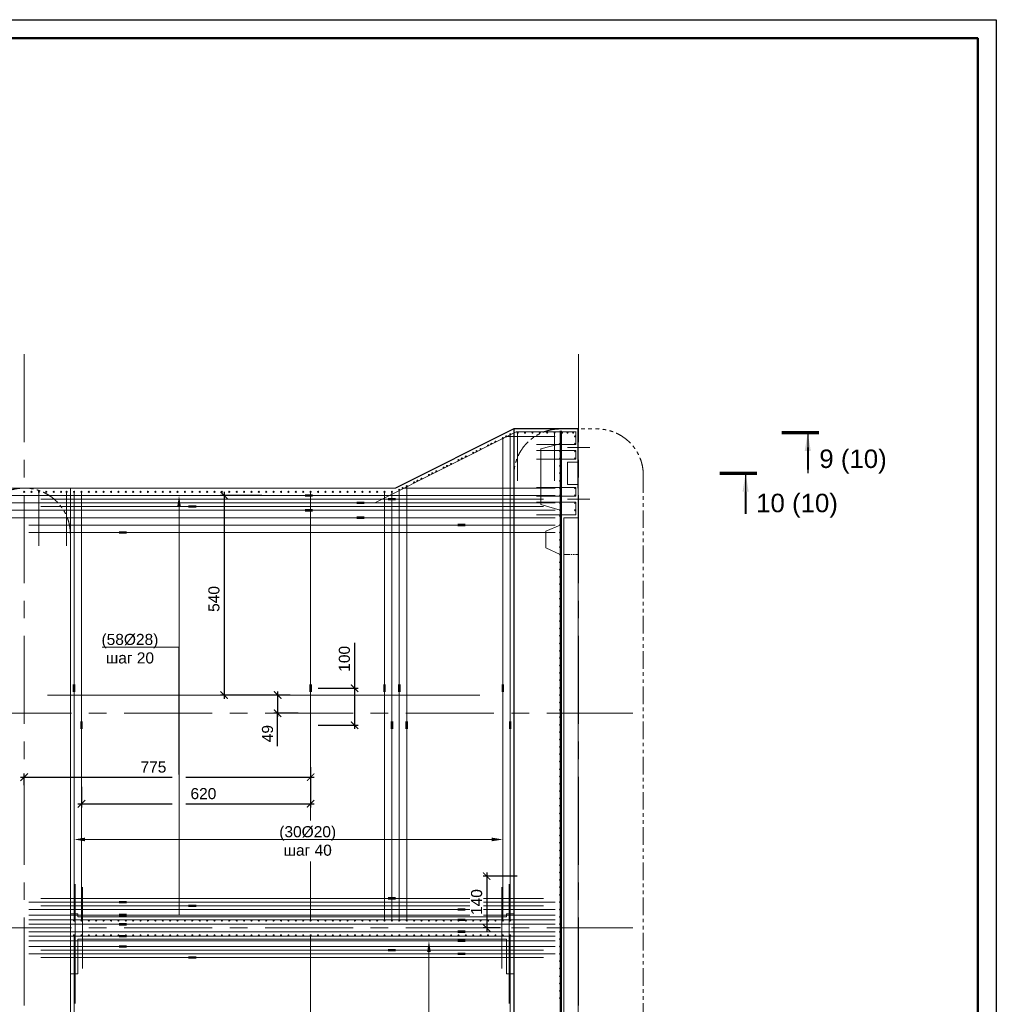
# Model space of a CAD drawing. Header units: millimetres. Extents: x 561702 to 1059369, y 439612 to 517164.
# Tile 11 of 12: x 903945 to 930365, y 490527 to 517164. Entities that reach past the tile are written whole.
import ezdxf
from ezdxf import colors
from ezdxf.entities.mleader import LeaderData, LeaderLine
from ezdxf.enums import TextEntityAlignment as Align
from ezdxf.math import Vec2, Vec3

# ---------------------------------------------------------------- set-up
doc = ezdxf.new("R2010")
doc.units = ezdxf.units.MM
doc.linetypes.add('PHANTOM', pattern=[63.5, 31.75, -6.35, 6.35, -6.35, 6.35, -6.35])
doc.linetypes.add('осевая', pattern=[50.8, 31.75, -6.35, 6.35, -6.35])
for name, color, linetype, lineweight in [('Арматура', 7, 'Continuous', 50), ('Бетон', 7, 'Continuous', 50), ('бетон_25', 2, 'Continuous', 25), ('Выноски и размеры', 7, 'Continuous', 9), ('ГТО-2_Размеры', 7, 'Continuous', 15), ('ГТО_Разрезы. Сечения.Узлы', 255, 'Continuous', 40), ('Отдел_Заглавные надписи', 7, 'Continuous', 30)]:
    doc.layers.add(name, color=color, linetype=linetype, lineweight=lineweight)
doc.layers.add('Оси', color=1, linetype='осевая')
doc.layers.add('штамп(текст)', color=7, linetype='Continuous')
doc.styles.add('arial', font='arial.ttf')
doc.styles.add('Arial 3', font='arial.ttf', dxfattribs={"height": 3})
doc.styles.get("Standard").update_dxf_attribs({"font": 'arial.ttf'})
doc.styles.add('Рогун1', font='arial.ttf')
doc.dimstyles.new('100 мм', dxfattribs={"dimscale": 100, "dimtxt": 3.5, "dimasz": 2, "dimexe": 1, "dimexo": 1, "dimgap": 1.2, "dimtad": 1, "dimdec": 0, "dimlfac": 0.1, "dimrnd": 0.0001, "dimtxsty": 'Рогун1', "dimblk": 'ARCHTICK', "dimcen": 2.5, "dimdle": 1, "dimaunit": 1, "dimadec": 1, "dimazin": 0, "dimtfac": 1, "dimtdec": 0, "dimtmove": 1, "dimatfit": 3, "dimldrblk": 'ARCHTICK', "dimfxl": 1, "dimtfill": 1, "dimarcsym": 0})
doc.dimstyles.new('hren115', dxfattribs={"dimtxt": 0.3, "dimasz": 3, "dimexe": 0.18, "dimexo": 0.0625, "dimgap": 0.1, "dimtad": 2, "dimtih": 1, "dimtoh": 1, "dimdec": 4, "dimzin": 0, "dimdsep": 46, "dimtxsty": 'arial', "dimcen": 0, "dimclrt": 256, "dimadec": 0, "dimazin": 0, "dimtfac": 1, "dimtdec": 4, "dimtofl": 0, "dimtmove": 1, "dimatfit": 0, "dimfxl": 1, "dimtolj": 1, "dimtzin": 0, "dimarcsym": 1})

# ---------------------------------------------------------------- blocks, each defined once
blk = doc.blocks.new('*U18')
blk.add_lwpolyline([(5, -5), (-836, -5), (-836, 589), (5, 589)], close=True)
at = {"lineweight": 50}
blk.add_lwpolyline([(0, 0), (-816, 0), (-816, 584), (0, 584)], close=True, dxfattribs=at)
at = {"style": 'arial'}
blk.add_attdef('ФОРМАТ', (-36, -3.63), '', height=2.5, dxfattribs=at)
at = {"layer": 'штамп(текст)', "style": 'arial', "flags": 4}
for tag, height, p in [('Номер', 5, (-60.62, 47.59)), ('Стадия', 3.5, (-42.7, 18.69)), ('Лист', 3.5, (-27.97, 18.69)), ('Листов', 3.5, (-9.45, 18.69)), ('Отдел', 1.8, (-23.21, 1.04)), ('Год', 1.8, (-6.88, 1.05))]:
    blk.add_attdef(tag, text='', height=height, dxfattribs=at).set_placement(p, align=Align.CENTER)
at = {"layer": 'штамп(текст)', "lineweight": 30, "flags": 104}
blk.add_attdef('Объект', text='', height=3.5, dxfattribs=at).set_placement((-60.79, 42), align=Align.TOP_CENTER)
at = {"layer": 'штамп(текст)', "style": 'arial', "flags": 4}
for tag, p in [('Разраб', (-164.12, 26.34)), ('Пров', (-164.12, 21.4)), ('Утвердил1', (-184.87, 11.1)), ('Нач.отд', (-164.12, 10.85)), ('Нк', (-164.12, 6.4)), ('Утвердил', (-184.87, 0.96)), ('ФИО_утв', (-164.12, 1.09))]:
    blk.add_attdef(tag, p, '', height=2.5, dxfattribs=at)
at = {"layer": 'штамп(текст)', "lineweight": 30, "flags": 104}
for tag, p in [('Комплект', (-84.04, 22.95)), ('НазваниеЛиста', (-84.91, 8.24))]:
    blk.add_attdef(tag, text='', height=3.5, dxfattribs=at).set_placement(p, align=Align.MIDDLE_CENTER)
blk = doc.blocks.new('_ArchTick')
at = {"color": 0, "linetype": 'ByBlock', "const_width": 0.15}
blk.add_lwpolyline([(-0.5, -0.5), (0.5, 0.5)], dxfattribs=at)
blk = doc.blocks.new('*D45')
at = {"layer": 'Defpoints', "color": 0, "lineweight": 30, "transparency": 16777216}
for p in [(911815, 497045), (911815, 496671), (904065, 496356)]:
    blk.add_point(p, dxfattribs=at)
at = {"layer": 'ГТО-2_Размеры', "color": 0, "lineweight": -2, "transparency": 16777216}
for p, q in [((911815, 496945), (911815, 496571)), ((903965, 496671), (908068, 496671)), ((904065, 496456), (904065, 496771)), ((908443, 496671), (911915, 496671))]:
    blk.add_line(p, q, dxfattribs=at)
at = {"layer": 'ГТО-2_Размеры', "color": 0, "lineweight": -2, "transparency": 16777216, "xscale": 200, "yscale": 200, "zscale": 200, "rotation": 180}
blk.add_blockref('_ArchTick', (904065, 496671), dxfattribs=at)
at = {"layer": 'ГТО-2_Размеры', "color": 0, "lineweight": -2, "transparency": 16777216, "xscale": 200, "yscale": 200, "zscale": 200}
blk.add_blockref('_ArchTick', (911815, 496671), dxfattribs=at)
at = {"layer": 'ГТО-2_Размеры', "color": 0, "transparency": 16777216, "insert": (907563, 496944), "char_height": 300, "attachment_point": 5, "style": 'Рогун1'}
blk.add_mtext('775', dxfattribs=at)
blk = doc.blocks.new('*D46')
at = {"layer": 'Defpoints', "color": 0, "lineweight": 30, "transparency": 16777216}
for p in [(911815, 496671), (905615, 496509), (911815, 495951)]:
    blk.add_point(p, dxfattribs=at)
at = {"layer": 'ГТО-2_Размеры', "color": 0, "lineweight": -2, "transparency": 16777216}
for p, q in [((911815, 496571), (911815, 495851)), ((905615, 496409), (905615, 495851)), ((905515, 495951), (908068, 495951)), ((908443, 495951), (911915, 495951))]:
    blk.add_line(p, q, dxfattribs=at)
at = {"layer": 'ГТО-2_Размеры', "color": 0, "lineweight": -2, "transparency": 16777216, "xscale": 200, "yscale": 200, "zscale": 200, "rotation": 180}
blk.add_blockref('_ArchTick', (905615, 495951), dxfattribs=at)
at = {"layer": 'ГТО-2_Размеры', "color": 0, "lineweight": -2, "transparency": 16777216, "xscale": 200, "yscale": 200, "zscale": 200}
blk.add_blockref('_ArchTick', (911815, 495951), dxfattribs=at)
at = {"layer": 'ГТО-2_Размеры', "color": 0, "transparency": 16777216, "insert": (908915, 496224), "char_height": 300, "attachment_point": 5, "style": 'Рогун1'}
blk.add_mtext('620', dxfattribs=at)
blk = doc.blocks.new('*D47')
at = {"layer": 'Defpoints', "color": 0, "lineweight": 30, "transparency": 16777216}
for p in [(910595, 504292), (909473, 498892), (911023, 498892)]:
    blk.add_point(p, dxfattribs=at)
at = {"layer": 'ГТО-2_Размеры', "color": 0, "lineweight": -2, "transparency": 16777216}
for p, q in [((910495, 504292), (909373, 504292)), ((909473, 504392), (909473, 498792)), ((910923, 498892), (909373, 498892))]:
    blk.add_line(p, q, dxfattribs=at)
at = {"layer": 'ГТО-2_Размеры', "color": 0, "lineweight": -2, "transparency": 16777216, "xscale": 200, "yscale": 200, "zscale": 200}
for p, rotation in [((909473, 504292), 90), ((909473, 498892), 270)]:
    blk.add_blockref('_ArchTick', p, dxfattribs=dict(at, rotation=rotation))
at = {"layer": 'ГТО-2_Размеры', "color": 0, "transparency": 16777216, "insert": (909200, 501492), "char_height": 300, "attachment_point": 5, "rotation": 90, "style": 'Рогун1'}
blk.add_mtext('540', dxfattribs=at)
blk = doc.blocks.new('*D48')
at = {"layer": 'Defpoints', "color": 0, "lineweight": 30, "transparency": 16777216}
for p in [(911915, 499077), (911915, 498076), (913002, 498076)]:
    blk.add_point(p, dxfattribs=at)
at = {"layer": 'ГТО-2_Размеры', "color": 0, "lineweight": -2, "transparency": 16777216}
for p, q in [((913002, 500310), (913002, 499077)), ((912015, 499077), (913102, 499077)), ((913002, 499177), (913002, 497976)), ((912015, 498076), (913102, 498076))]:
    blk.add_line(p, q, dxfattribs=at)
at = {"layer": 'ГТО-2_Размеры', "color": 0, "lineweight": -2, "transparency": 16777216, "xscale": 200, "yscale": 200, "zscale": 200}
for p, rotation in [((913002, 499077), 90), ((913002, 498076), 270)]:
    blk.add_blockref('_ArchTick', p, dxfattribs=dict(at, rotation=rotation))
at = {"layer": 'ГТО-2_Размеры', "color": 0, "transparency": 16777216, "insert": (912729, 499873), "char_height": 300, "attachment_point": 5, "rotation": 90, "style": 'Рогун1'}
blk.add_mtext('100', dxfattribs=at)
blk = doc.blocks.new('*D60')
at = {"layer": 'Defpoints', "color": 0, "lineweight": 30, "transparency": 16777216}
for p in [(911364, 498892), (910923, 498402), (911575, 498402)]:
    blk.add_point(p, dxfattribs=at)
at = {"layer": 'ГТО-2_Размеры', "color": 0, "lineweight": -2, "transparency": 16777216}
for p, q in [((910923, 498992), (910923, 498302)), ((911264, 498892), (910823, 498892)), ((911475, 498402), (910823, 498402)), ((910923, 497508), (910923, 498402))]:
    blk.add_line(p, q, dxfattribs=at)
at = {"layer": 'ГТО-2_Размеры', "color": 0, "lineweight": -2, "transparency": 16777216, "xscale": 200, "yscale": 200, "zscale": 200}
for p, rotation in [((910923, 498892), 90), ((910923, 498402), 270)]:
    blk.add_blockref('_ArchTick', p, dxfattribs=dict(at, rotation=rotation))
at = {"layer": 'ГТО-2_Размеры', "color": 0, "transparency": 16777216, "insert": (910650, 497849), "char_height": 300, "attachment_point": 5, "rotation": 90, "style": 'Рогун1'}
blk.add_mtext('49', dxfattribs=at)
blk = doc.blocks.new('*D63')
at = {"layer": 'Defpoints', "color": 0, "lineweight": 30, "transparency": 16777216}
for p in [(917500, 493992), (916579, 492592), (917050, 492592)]:
    blk.add_point(p, dxfattribs=at)
at = {"layer": 'ГТО-2_Размеры', "color": 0, "lineweight": -2, "transparency": 16777216}
for p, q in [((917400, 493992), (916479, 493992)), ((916579, 494092), (916579, 492492)), ((916950, 492592), (916479, 492592))]:
    blk.add_line(p, q, dxfattribs=at)
at = {"layer": 'ГТО-2_Размеры', "color": 0, "lineweight": -2, "transparency": 16777216, "xscale": 200, "yscale": 200, "zscale": 200}
for p, rotation in [((916579, 493992), 90), ((916579, 492592), 270)]:
    blk.add_blockref('_ArchTick', p, dxfattribs=dict(at, rotation=rotation))
at = {"layer": 'ГТО-2_Размеры', "color": 0, "transparency": 16777216, "insert": (916306, 493292), "char_height": 300, "attachment_point": 5, "rotation": 90, "style": 'Рогун1', "bg_fill": 3, "box_fill_scale": 1.1, "bg_fill_color": 256, "bg_fill_true_color": 13158600, "bg_fill_transparency": 0}
blk.add_mtext('140', dxfattribs=at)

msp = doc.modelspace()

# ---------------------------------------------------------------- linework, layer by layer
at = {"color": 7, "lineweight": 70, "ltscale": 100}
for p, q in [((924564.9753121, 505991.607733), (925564.9753121, 505991.607733)), ((922883.7378794, 504891.6077344), (923883.7378794, 504891.6077344))]:
    msp.add_line(p, q, dxfattribs=at)
at = {"lineweight": 20}
msp.add_line((904515.1345594, 491791.607733), (908615.1345594, 491791.607733), dxfattribs=at)
at = {"color": 6, "lineweight": 20}
for points in [[(900065.1345593, 504291.607733), (911765.1345593, 504291.607733)], [(911665.1345593, 504311.607733), (911865.1345593, 504311.607733)], [(911665.1345593, 504271.607733), (911865.1345593, 504271.607733)], [(901465.1345593, 504091.607733), (913165.1345593, 504091.607733)], [(913065.1345593, 504111.607733), (913265.1345593, 504111.607733)], [(913065.1345593, 504071.607733), (913265.1345593, 504071.607733)], [(900065.1345593, 503891.607733), (911765.1345593, 503891.607733)], [(911665.1345593, 503911.607733), (911865.1345593, 503911.607733)], [(911665.1345593, 503871.607733), (911865.1345593, 503871.607733)], [(913065.1345593, 503711.607733), (913265.1345593, 503711.607733)], [(901465.1345593, 503691.607733), (913165.1345593, 503691.607733)], [(915895.1345181, 503491.6077329), (904195.1345181, 503491.6077329)], [(913065.1345593, 503671.607733), (913265.1345593, 503671.607733)], [(915995.1345181, 503511.6077329), (915795.1345181, 503511.6077329)], [(915995.1345181, 503471.6077329), (915795.1345181, 503471.6077329)], [(906835.1345184, 503311.6077329), (906635.1345184, 503311.6077329)], [(906835.1345184, 503271.6077329), (906635.1345184, 503271.6077329)], [(918435.1345184, 503291.6077329), (906735.1345184, 503291.6077329)], [(904695.1346002, 498891.607733), (916395.1346002, 498891.607733)], [(915895.134518, 493091.6077329), (904195.134518, 493091.6077329)], [(906835.1345183, 493311.6077329), (906635.1345183, 493311.6077329)], [(906835.1345183, 493271.6077329), (906635.1345183, 493271.6077329)], [(918435.1345183, 493291.6077329), (906735.1345183, 493291.6077329)], [(915995.134518, 493111.6077329), (915795.134518, 493111.6077329)], [(915995.134518, 493071.6077329), (915795.134518, 493071.6077329)], [(915895.134518, 492811.607733), (904195.134518, 492811.607733)], [(906835.1345183, 492961.6077329), (906635.1345183, 492961.6077329)], [(906835.1345183, 492921.6077329), (906635.1345183, 492921.6077329)], [(918435.1345183, 492941.6077329), (906735.1345183, 492941.6077329)], [(915995.134518, 492831.607733), (915795.134518, 492831.607733)], [(915995.134518, 492791.607733), (915795.134518, 492791.607733)], [(906835.1345183, 492711.607733), (906635.1345183, 492711.607733)], [(906835.1345183, 492671.607733), (906635.1345183, 492671.607733)], [(918435.1345183, 492691.607733), (906735.1345183, 492691.607733)], [(915895.134518, 492491.607733), (904195.134518, 492491.607733)], [(906835.1345183, 492391.607733), (906635.1345183, 492391.607733)], [(906835.1345183, 492351.607733), (906635.1345183, 492351.607733)], [(918435.1345183, 492371.607733), (906735.1345183, 492371.607733)], [(915995.134518, 492511.607733), (915795.134518, 492511.607733)], [(915995.134518, 492471.607733), (915795.134518, 492471.607733)], [(915995.134518, 492261.607733), (915795.134518, 492261.607733)], [(915895.134518, 492241.607733), (904195.134518, 492241.607733)], [(906835.1345183, 492111.607733), (906635.1345183, 492111.607733)], [(906835.1345183, 492071.607733), (906635.1345183, 492071.607733)], [(918435.1345183, 492091.607733), (906735.1345183, 492091.607733)], [(915995.134518, 492221.607733), (915795.134518, 492221.607733)], [(915895.134518, 491891.607733), (904195.134518, 491891.607733)], [(915995.134518, 491911.607733), (915795.134518, 491911.607733)], [(915995.134518, 491871.607733), (915795.134518, 491871.607733)]]:
    msp.add_lwpolyline(points, dxfattribs=at)
at = {"color": 30, "lineweight": 20}
for points in [[(911765.1345593, 504291.607733), (918435.1345601, 504291.607733)], [(911765.1345593, 503891.607733), (918435.1345601, 503891.607733)]]:
    msp.add_lwpolyline(points, dxfattribs=at)
at = {"color": 4, "lineweight": 20}
for points in [[(913165.1345593, 504091.607733), (918435.1345601, 504091.607733)], [(913165.1345593, 503691.607733), (918435.1345601, 503691.607733)]]:
    msp.add_lwpolyline(points, dxfattribs=at)
at = {"color": 5, "lineweight": 20}
for points in [[(918435.1345184, 503491.6077329), (915895.1345181, 503491.6077329)], [(906735.1345184, 503291.6077329), (904195.1345181, 503291.6077329)], [(906735.1345183, 493291.6077329), (904195.134518, 493291.6077329)], [(918435.1345183, 493091.6077329), (915895.134518, 493091.6077329)], [(906735.1345183, 492941.6077329), (904195.134518, 492941.6077329)], [(918435.1345183, 492811.607733), (915895.134518, 492811.607733)], [(906735.1345183, 492691.607733), (904195.134518, 492691.607733)], [(906735.1345183, 492371.607733), (904195.134518, 492371.607733)], [(918435.1345183, 492491.607733), (915895.134518, 492491.607733)], [(906735.1345183, 492091.607733), (904195.134518, 492091.607733)], [(918435.1345183, 492241.607733), (915895.134518, 492241.607733)], [(918435.1345183, 491891.607733), (915895.134518, 491891.607733)]]:
    msp.add_lwpolyline(points, dxfattribs=at)
at = {"color": 3, "lineweight": 20}
for centre in [(918565.1345593, 505691.607733), (918565.1345593, 505291.607733), (918565.1345593, 504491.607733), (918565.1345593, 504091.607733), (918565.1345593, 503891.607733)]:
    msp.add_circle(centre, 15, dxfattribs=at)
at = {"color": 7, "ltscale": 100}
for points in [[(925181.6419787, 505491.607733), (925264.9753121, 505991.607733), (925348.3086454, 505491.607733)], [(923500.404546, 504391.6077344), (923583.7378794, 504891.6077344), (923667.0712127, 504391.6077344)]]:
    msp.add_solid(points, dxfattribs=at)
at = {"layer": 'Defpoints', "color": 5, "lineweight": 20}
for p, q in [((917378.7413578, 506011.607733), (913566.3079556, 504105.3910318)), ((919000.1345593, 506011.607733), (917378.7413578, 506011.607733))]:
    msp.add_line(p, q, dxfattribs=at)
at = {"layer": 'Defpoints', "color": 30, "lineweight": 20}
for p, q in [((918990.1345593, 506011.607733), (917925.1345593, 506011.607733)), ((918990.1345593, 505671.607733), (918990.1345593, 506011.607733)), ((918990.1345593, 505671.607733), (917925.1345593, 505671.607733)), ((918990.1345593, 505511.607733), (917925.1345593, 505511.607733)), ((918990.1345593, 505271.607733), (918990.1345593, 505511.607733)), ((918990.1345593, 505271.607733), (917925.1345593, 505271.607733)), ((918990.1345593, 504511.607733), (917925.1345593, 504511.607733)), ((918990.1345593, 504511.607733), (918990.1345593, 504271.607733)), ((918990.1345593, 504271.607733), (917925.1345593, 504271.607733)), ((918990.1345593, 504111.607733), (917925.1345593, 504111.607733)), ((918990.1345593, 504111.607733), (918990.1345593, 503771.607733)), ((918990.1345593, 503771.607733), (917925.1345593, 503771.607733))]:
    msp.add_line(p, q, dxfattribs=at)
at = {"layer": 'Defpoints', "color": 30, "lineweight": 50}
msp.add_line((918585.1345593, 506041.6077329), (918585.1345593, 477511.607733), dxfattribs=at)
at = {"layer": 'Defpoints', "linetype": 'PHANTOM', "lineweight": 0, "ltscale": 15}
msp.add_lwpolyline([(919565.1345593, 477491.607733), (918565.1345593, 477491.607733, -0.4142135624), (917315.1345593, 478741.607733), (917315.1345593, 504841.6077329, -0.4142135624), (918565.1345593, 506091.6077329), (919565.1345593, 506091.6077329, -0.4142135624), (920815.1345593, 504841.6077329), (920815.1345593, 478741.607733, -0.4142135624)], format="xyb", close=True, dxfattribs=at)
at = {"layer": 'Defpoints', "linetype": 'PHANTOM', "lineweight": 20, "ltscale": 15}
msp.add_lwpolyline([(905315.1345593, 478741.607733), (905315.1345593, 503241.607733, 1), (902815.1345593, 503241.607733), (902815.1345593, 478741.607733, 1)], format="xyb", close=True, dxfattribs=at)
at = {"layer": 'Defpoints', "color": 10, "lineweight": 20}
for centre in [(917615.1345582, 505991.607733), (917815.1345582, 505991.607733), (918015.1345582, 505991.607733), (918215.1345582, 505991.607733), (916615.1345582, 505646.5748429), (916705.2003409, 505691.6077343), (916815.1345582, 505746.5748429), (915905.2003408, 505291.6077343), (916015.1345582, 505346.5748429), (916215.1345582, 505446.5748429), (916305.2003409, 505491.6077343), (916415.1345582, 505546.5748429), (915415.1345582, 505046.5748429), (915505.2003408, 505091.6077343), (915615.1345582, 505146.5748429), (915815.1345582, 505246.5748429), (915015.1345582, 504846.5748429), (915105.2003408, 504891.6077343), (915215.1345582, 504946.5748429), (914615.1345582, 504646.5748429), (914705.2003408, 504691.6077343), (914815.1345582, 504746.5748429), (904665.1345182, 504391.607733), (904865.1345182, 504391.607733), (905065.1345588, 504391.607733), (905815.1345582, 504391.607733), (906015.1345582, 504391.607733), (906215.1345582, 504391.607733), (906415.1345582, 504391.607733), (906615.1345582, 504391.607733), (906815.1345582, 504391.607733), (907015.1345582, 504391.607733), (907215.1345582, 504391.607733), (907415.1345582, 504391.607733), (907615.1345582, 504391.607733), (907815.1345582, 504391.607733), (908015.1345582, 504391.607733), (908215.1345582, 504391.607733), (908415.1345582, 504391.607733), (908615.1345582, 504391.607733), (908815.1345582, 504391.607733), (909015.1345582, 504391.607733), (909215.1345582, 504391.607733), (909415.1345582, 504391.607733), (909615.1345582, 504391.607733), (909815.1345582, 504391.607733), (910015.1345582, 504391.607733), (910215.1345582, 504391.607733), (910415.1345582, 504391.607733), (910615.1345582, 504391.607733), (910815.1345582, 504391.607733), (911015.1345582, 504391.607733), (911215.1345582, 504391.607733), (911415.1345582, 504391.607733), (911615.1345582, 504391.607733), (911815.1345582, 504391.607733), (912015.1345582, 504391.607733), (912215.1345582, 504391.607733), (912415.1345582, 504391.607733), (912615.1345582, 504391.607733), (912815.1345582, 504391.607733), (913015.1345582, 504391.607733), (913215.1345582, 504391.607733), (913415.1345582, 504391.607733), (913615.1345582, 504391.607733), (905815.1345582, 492791.6077312), (906015.1345582, 492791.6077312), (906215.1345582, 492791.6077312), (906415.1345582, 492791.6077312), (906615.1345582, 492791.6077312), (906815.1345582, 492791.6077312), (907015.1345582, 492791.6077312), (907215.1345582, 492791.6077312), (907415.1345582, 492791.6077312), (907615.1345582, 492791.6077312), (907815.1345582, 492791.6077312), (908015.1345582, 492791.6077312), (908215.1345582, 492791.6077312), (908415.1345582, 492791.6077312), (908615.1345582, 492791.6077312), (908815.1345582, 492791.6077312), (909015.1345582, 492791.6077312), (909215.1345582, 492791.6077312), (909415.1345582, 492791.6077312), (909615.1345582, 492791.6077312), (909815.1345582, 492791.6077312), (910015.1345582, 492791.6077312), (910215.1345582, 492791.6077312), (910415.1345582, 492791.6077312), (910615.1345582, 492791.6077312), (910815.1345582, 492791.6077312), (911015.1345582, 492791.6077312), (911215.1345582, 492791.6077312), (911415.1345582, 492791.6077312), (911615.1345582, 492791.6077312), (911815.1345582, 492791.6077312), (912015.1345582, 492791.6077312), (912215.1345582, 492791.6077312), (912415.1345582, 492791.6077312), (912615.1345582, 492791.6077312), (912815.1345582, 492791.6077312), (913015.1345582, 492791.6077312), (913215.1345582, 492791.6077312), (913415.1345582, 492791.6077312), (913615.1345582, 492791.6077312), (914615.1345582, 492791.6077312), (914815.1345582, 492791.6077312), (915015.1345582, 492791.6077312), (915215.1345582, 492791.6077312), (915415.1345582, 492791.6077312), (915615.1345582, 492791.6077312), (915815.1345582, 492791.6077312), (916015.1345582, 492791.6077312), (916215.1345582, 492791.6077312), (916415.1345582, 492791.6077312), (916615.1345582, 492791.6077312), (916815.1345582, 492791.6077312), (905615.1345582, 492391.607733), (905815.1345582, 492391.607733), (906015.1345582, 492391.607733), (906215.1345582, 492391.607733), (906415.1345582, 492391.607733), (906615.1345582, 492391.607733), (906815.1345582, 492391.607733), (907015.1345582, 492391.607733), (907215.1345582, 492391.607733), (907415.1345582, 492391.607733), (907615.1345582, 492391.607733), (907815.1345582, 492391.607733), (908015.1345582, 492391.607733), (908215.1345582, 492391.607733), (908415.1345582, 492391.607733), (908615.1345582, 492391.607733), (908815.1345582, 492391.607733), (909015.1345582, 492391.607733), (909215.1345582, 492391.607733), (909415.1345582, 492391.607733), (909615.1345582, 492391.607733), (909815.1345582, 492391.607733), (910015.1345582, 492391.607733), (910215.1345582, 492391.607733), (910415.1345582, 492391.607733), (910615.1345582, 492391.607733), (910815.1345582, 492391.607733), (911015.1345582, 492391.607733), (911215.1345582, 492391.607733), (911415.1345582, 492391.607733), (911615.1345582, 492391.607733), (911815.1345582, 492391.607733), (912015.1345582, 492391.607733), (912215.1345582, 492391.607733), (912415.1345582, 492391.607733), (912615.1345582, 492391.607733), (912815.1345582, 492391.607733), (913015.1345582, 492391.607733), (913215.1345582, 492391.607733), (913415.1345582, 492391.607733), (913615.1345582, 492391.607733), (913815.1345582, 492391.607733), (914015.1345582, 492391.607733), (914215.1345582, 492391.607733), (914415.1345582, 492391.607733), (914615.1345582, 492391.607733), (914815.1345582, 492391.607733), (915015.1345582, 492391.607733), (915215.1345582, 492391.607733), (915415.1345582, 492391.607733), (915615.1345582, 492391.607733), (915815.1345582, 492391.607733), (916015.1345582, 492391.607733), (916215.1345582, 492391.607733), (916415.1345582, 492391.607733), (916615.1345582, 492391.607733), (916815.1345582, 492391.607733), (917015.1345582, 492391.607733)]:
    msp.add_circle(centre, 15, dxfattribs=at)
at = {"layer": 'Арматура', "color": 152, "lineweight": 20}
for points in [[(918435.1345601, 505891.6077343), (917120.2003409, 505891.6077343)], [(918435.1345601, 504491.6077343), (914320.2003408, 504491.6077343)], [(904515.1345594, 504191.6077329), (914015.1345594, 504191.6077329)], [(908515.1345595, 504011.6077329), (908715.1345595, 504011.6077329)], [(908615.1345595, 503991.6077329), (918115.1345595, 503991.6077329)], [(913915.1345594, 504211.6077329), (914115.1345594, 504211.6077329)], [(913915.1345594, 504171.6077329), (914115.1345594, 504171.6077329)], [(908515.1345595, 503971.6077329), (908715.1345595, 503971.6077329)], [(904515.1345594, 493391.6077329), (914015.1345594, 493391.6077329)], [(913915.1345594, 493411.6077329), (914115.1345594, 493411.6077329)], [(913915.1345594, 493371.6077329), (914115.1345594, 493371.6077329)], [(908515.1345595, 493211.6077329), (908715.1345595, 493211.6077329)], [(908515.1345595, 493171.6077329), (908715.1345595, 493171.6077329)], [(908615.1345595, 493191.6077329), (918115.1345595, 493191.6077329)], [(904515.1345594, 491991.607733), (914015.1345594, 491991.607733)], [(913915.1345594, 492011.607733), (914115.1345594, 492011.607733)], [(908515.1345594, 491811.607733), (908715.1345594, 491811.607733)], [(908515.1345594, 491771.607733), (908715.1345594, 491771.607733)], [(908615.1345594, 491791.607733), (918115.1345595, 491791.607733)], [(913915.1345594, 491971.607733), (914115.1345594, 491971.607733)]]:
    msp.add_lwpolyline(points, dxfattribs=at)
at = {"layer": 'Арматура', "color": 3, "lineweight": 20}
for points in [[(917215.1345582, 505931.5748429), (917215.1346006, 498076.607733)], [(914415.1345582, 504531.5748429), (914415.1345582, 498076.607733)], [(905615.1345582, 504376.607733), (905615.1345582, 498076.607733)], [(914015.1345582, 504376.607733), (914015.1345582, 498076.607733)], [(904515.1345594, 503991.6077329), (908615.1345595, 503991.6077329)], [(914015.1345594, 504191.6077329), (918115.1345595, 504191.6077329)], [(905415.1345594, 499076.607733), (905415.1345594, 492806.6077312)], [(911815.1345582, 499076.607733), (911815.1345582, 492806.6077312)], [(913815.1345582, 499076.607733), (913815.1345582, 492806.6077312)], [(914215.1345582, 499076.607733), (914215.1345582, 492806.6077312)], [(917015.1345582, 499076.607733), (917015.1345582, 492806.6077312)], [(914015.1345594, 493391.6077329), (918115.1345595, 493391.6077329)], [(904515.1345594, 493191.6077329), (908615.1345595, 493191.6077329)], [(914015.1345594, 491991.607733), (918115.1345595, 491991.607733)], [(904515.1345594, 491791.607733), (908615.1345594, 491791.607733)]]:
    msp.add_lwpolyline(points, dxfattribs=at)
at = {"layer": 'Арматура', "color": 2, "lineweight": 20}
for points in [[(917415.1345582, 505991.607733), (917415.1345582, 504691.5056789)], [(918415.1345582, 505991.607733), (918415.1345582, 504691.5056789)], [(917015.1345582, 505831.5748429), (917015.1345582, 499076.607733)], [(904465.1346003, 504391.607733), (904465.1346003, 502931.5056798)], [(905215.13456, 504391.607733), (905215.13456, 502931.5056798)], [(905415.1345594, 504376.607733), (905415.1345594, 499076.607733)], [(911815.1345582, 504376.607733), (911815.1345582, 499076.607733)], [(913815.1345582, 504376.607733), (913815.1345582, 499076.607733)], [(914215.1345582, 504431.5748429), (914215.1345582, 499076.607733)], [(905395.1345595, 498976.607733), (905395.1345595, 499176.607733)], [(905435.1345595, 498976.607733), (905435.1345595, 499176.607733)], [(911795.1345583, 498976.607733), (911795.1345583, 499176.607733)], [(911835.1345583, 498976.607733), (911835.1345583, 499176.607733)], [(913795.1345595, 498976.607733), (913795.1345595, 499176.607733)], [(913835.1345595, 498976.607733), (913835.1345595, 499176.607733)], [(914195.1345595, 498976.607733), (914195.1345595, 499176.607733)], [(914235.1345595, 498976.607733), (914235.1345595, 499176.607733)], [(916995.1345595, 498976.607733), (916995.1345595, 499176.607733)], [(917035.1345595, 498976.607733), (917035.1345595, 499176.607733)], [(905595.1345595, 497976.607733), (905595.1345595, 498176.607733)], [(905635.1345595, 497976.607733), (905635.1345595, 498176.607733)], [(913995.1345595, 497976.607733), (913995.1345595, 498176.607733)], [(914035.1345595, 497976.607733), (914035.1345595, 498176.607733)], [(914395.1345595, 497976.607733), (914395.1345595, 498176.607733)], [(914435.1345595, 497976.607733), (914435.1345595, 498176.607733)], [(917195.1345595, 497976.607733), (917195.1345595, 498176.607733)], [(917235.1345595, 497976.607733), (917235.1345595, 498176.607733)], [(905615.1345582, 498076.607733), (905615.1345582, 492806.6077312)], [(914015.1345582, 498076.607733), (914015.1345582, 492806.6077312)], [(914415.1345582, 498076.607733), (914415.1345582, 492806.6077312)], [(917215.1346006, 498076.607733), (917215.134629, 492806.6077312)], [(905415.1345594, 492376.607733), (905415.1345594, 484366.607733)], [(911815.1345582, 492376.607733), (911815.1345582, 484366.607733)], [(917215.134629, 492376.607733), (917215.134629, 484366.607733)]]:
    msp.add_lwpolyline(points, dxfattribs=at)
at = {"layer": 'Арматура', "color": 5, "lineweight": 20}
for points in [[(905445.1345568, 493776.6077329), (905445.1345568, 490546.6077329)], [(905645.1345568, 493691.6077312), (905645.1345568, 491491.6077329)], [(916985.1345568, 493691.6077312), (916985.1345568, 491491.6077329)], [(917185.1345568, 493776.6077329), (917185.1345568, 490546.6077329)]]:
    msp.add_lwpolyline(points, dxfattribs=at)
at = {"layer": 'Арматура', "color": 2, "lineweight": 20}
for centre in [(917015.1345582, 505846.5748429), (918615.1345582, 505991.607733), (918915.1345593, 505991.607733), (918970.1345593, 505691.607733), (918970.1345593, 505291.607733), (918565.1345593, 504891.607733), (904065.1345593, 504391.607733), (904465.1345182, 504391.607733), (905215.1345582, 504391.607733), (905415.1345594, 504391.607733), (913815.1345582, 504391.607733), (914215.1345582, 504446.5748429), (918970.1345593, 504291.6077329), (918565.1345593, 503741.607733), (918970.1345593, 503891.6077329), (918565.1345593, 503291.607733), (918565.1345593, 502891.607733), (905615.1345582, 492791.6077312), (914015.1345582, 492791.6077312), (914415.1345582, 492791.6077312), (917215.134629, 492791.6077312), (905415.1345594, 492391.607733), (917215.134629, 492391.607733)]:
    msp.add_circle(centre, 15, dxfattribs=at)
at = {"layer": 'Арматура', "color": 152, "lineweight": 20}
for centre in [(917105.2003409, 505891.6077343), (914305.2003408, 504491.6077343)]:
    msp.add_circle(centre, 15, dxfattribs=at)
at = {"layer": 'Арматура', "color": 3, "lineweight": 20}
for centre in [(917215.1345582, 505946.5748429), (917415.1345582, 505991.607733), (918415.1345582, 505991.607733), (918970.1345593, 505891.607733), (918565.1345593, 505491.607733), (918565.1345593, 505091.607733), (914415.1345582, 504546.5748429), (918565.1345593, 504691.607733), (905615.1345582, 504391.607733), (914015.1345582, 504391.607733), (918565.1345593, 504291.607733), (918565.1345593, 502491.607733), (918565.1345593, 502291.6078027), (918565.1345593, 502091.607733), (918565.1345593, 501891.607733), (918565.1345593, 501691.607733), (918565.1345593, 501491.607733), (918565.1345593, 501291.607733), (918565.1345593, 501091.607733), (918565.1345593, 500891.607733), (918565.1345593, 500691.607733), (918565.1345593, 500491.607733), (918565.1345593, 500291.607733), (918565.1345593, 500091.607733), (918565.1345593, 499891.607733), (918565.1345593, 499691.607733), (918565.1345593, 499491.607733), (918565.1345593, 499291.607733), (918565.1345593, 499091.607733), (918565.1345593, 498891.607733), (918565.1345593, 498691.607733), (918565.1345593, 498491.607733), (918565.1345593, 498291.607733), (918565.1345593, 498091.607733), (918565.1345593, 497891.607733), (918565.1345593, 497691.607733), (918565.1345593, 497491.607733), (918565.1345593, 497291.607733), (918565.1345593, 497091.607733), (918565.1345593, 496891.607733), (918565.1345593, 496691.607733), (918565.1345593, 496491.607733), (918565.1345593, 496291.607733), (918565.1345593, 496091.607733), (918565.1345593, 495891.607733), (918565.1345593, 495691.607733), (918565.1345593, 495491.607733), (918565.1345593, 495291.607733), (918565.1345593, 495091.607733), (918565.1345593, 494891.607733), (918565.1345593, 494691.607733), (918565.1345593, 494491.607733), (918565.1345593, 494291.607733), (918565.1345593, 494091.607733), (918565.1345593, 493891.607733), (918565.1345593, 493691.607733), (918565.1345593, 493491.607733), (918565.1345593, 493291.607733), (918565.1345593, 493091.607733), (905415.1345594, 492791.6077312), (913815.1345582, 492791.6077312), (914215.1345582, 492791.6077312), (917015.1345582, 492791.6077312), (918565.1345593, 492891.607733), (918565.1345593, 492691.607733), (918565.1345593, 492491.607733), (918565.1345593, 492291.607733), (918565.1345593, 492091.607733), (918565.1345593, 491891.607733), (918565.1345593, 491691.607733), (918565.1345593, 491491.607733), (918565.1345593, 491291.607733), (918565.1345593, 491091.607733), (918565.1345593, 490891.607733), (918565.1345593, 490691.607733)]:
    msp.add_circle(centre, 15, dxfattribs=at)
at = {"layer": 'Арматура', "color": 4, "lineweight": 20}
for centre in [(918765.1345593, 505991.607733), (918970.1345593, 505891.607733), (918970.1345593, 505491.607733), (918970.1345593, 504491.6077329), (904265.1345182, 504391.607733), (918970.1345593, 504091.6077329), (918565.1345593, 503491.607733), (918565.1345593, 503091.607733), (918565.1345593, 502691.607733)]:
    msp.add_circle(centre, 15, dxfattribs=at)
at = {"layer": 'Бетон', "color": 1, "lineweight": 20, "ltscale": 10}
for points in [[(918765.1345593, 505591.607733), (919365.1345593, 505591.607733)], [(918765.1345593, 504191.607733), (919365.1345593, 504191.607733)]]:
    msp.add_lwpolyline(points, dxfattribs=at)
at = {"layer": 'бетон_25', "ltscale": 10}
for p, q in [((917315.1345601, 506091.607733), (914115.1345601, 504491.607733)), ((919050.1345593, 506091.607733), (917315.1345601, 506091.607733)), ((919050.1345593, 504491.607733), (919050.1345593, 506091.607733))]:
    msp.add_line(p, q, dxfattribs=at)
at = {"layer": 'бетон_25', "lineweight": 20, "ltscale": 10}
for p, q in [((914115.1345601, 504491.607733), (858215.1345593, 504491.607733)), ((919050.1345593, 477491.607733), (919050.1345593, 504491.607733))]:
    msp.add_line(p, q, dxfattribs=at)
at = {"layer": 'бетон_25', "color": 7, "linetype": 'PHANTOM', "lineweight": 20, "ltscale": 5}
msp.add_line((918665.1345593, 502691.607733), (919050.1345593, 502691.607733), dxfattribs=at)
at = {"layer": 'бетон_25', "ltscale": 10}
msp.add_lwpolyline([(917315.1345595, 506091.607733), (917315.1345595, 477491.607733)], dxfattribs=at)
at = {"layer": 'бетон_25', "lineweight": 20, "ltscale": 10}
for points in [[(919050.1345593, 504591.607733), (918765.1345593, 504591.607733), (918765.1345593, 505191.607733), (919050.1345593, 505191.607733)], [(905315.1345594, 477491.607733), (905315.1345594, 504491.607733)], [(918665.1345593, 482191.6077329), (918665.1345593, 503691.607733), (919050.1345593, 503691.607733)]]:
    msp.add_lwpolyline(points, dxfattribs=at)
msp.add_lwpolyline([(905315.1345594, 491346.6072667), (905515.1345594, 491346.6072667), (905515.1345594, 492291.6072667), (917115.1345594, 492291.6072667), (917115.1345593, 491346.6072667), (917315.1345594, 491346.6072667), (917315.1345594, 492976.6072667), (917115.1345594, 492976.6072667), (917115.1345594, 492891.607265), (905515.1345594, 492891.607265), (905515.1345594, 492976.6072667), (905315.1345594, 492976.6072667)], close=True, dxfattribs=at)
at = {"layer": 'Выноски и размеры', "lineweight": 20}
for points in [[(918565.1345593, 503891.607733), (918042.2181565, 504044.5213267), (918042.2181565, 505555.6078523), (918565.1345593, 505691.607733)], [(918565.1345593, 503491.607733), (918180.9751025, 503323.8784822), (918180.9751025, 502874.4667144), (918565.1345593, 502691.607733)]]:
    msp.add_lwpolyline(points, dxfattribs=at)
at = {"layer": 'ГТО_Разрезы. Сечения.Узлы'}
for points in [[(925264.9753121, 505591.607733), (925264.9753121, 504991.607733)], [(923583.7378794, 504391.6077344), (923583.7378794, 503791.6077344)]]:
    msp.add_lwpolyline(points, dxfattribs=at)
at = {"layer": 'Оси', "linetype": 'осевая', "lineweight": 15, "ltscale": 75}
for p, q in [((853432.0068591, 498401.607733), (920531.8113479, 498401.607733)), ((853432.0068591, 492591.607733), (920531.8113479, 492591.607733))]:
    msp.add_line(p, q, dxfattribs=at)
for points in [[(904065.1345593, 508112.2537064), (904065.1345593, 472253.0990532)], [(919065.1345593, 508112.2537064), (919065.1345593, 472253.0990532)]]:
    msp.add_lwpolyline(points, dxfattribs=at)

# ---------------------------------------------------------------- block references
at = {"lineweight": -3, "xscale": 100, "yscale": 100, "zscale": 100}
msp.add_blockref('*U18', (929865.1345593, 458263.6259145), dxfattribs=at)

# ---------------------------------------------------------------- texts
at = {"layer": 'Отдел_Заглавные надписи', "char_height": 500, "attachment_point": 5, "style": 'arial'}
for s, insert, width in [('9 (10)', (926489.1904675, 505210.4008247), 2017.956426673), ('10 (10)', (924973.8360575, 504013.5332787), 2520.40544046)]:
    msp.add_mtext(s, dxfattribs=dict(at, insert=insert, width=width))

# ---------------------------------------------------------------- dimensions: what is measured, and where the dimension line sits
at = {"layer": 'ГТО-2_Размеры'}
for base, p1, p2, picture, middle in [((909473.247773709, 498891.6077329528), (910595.2292606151, 504291.6077329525), (911022.967250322, 498891.6077329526), '*D47', (909473.2477737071, 501491.6077329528)), ((910922.9672492, 498401.607733), (911364.1629395, 498891.607733), (911575.3982688, 498401.607733), '*D60', (911019.6177498, 497848.7264958))]:
    dim = msp.add_linear_dim(base=base, p1=p1, p2=p2, angle=90, dimstyle='100 мм', override={"dimtxt": 3, "dimdec": 6, "dimtfill": 0}, dxfattribs=at)
    dim.commit()
    dim.dimension.update_dxf_attribs({"geometry": picture, "text_midpoint": middle, "dimtype": 160})
dim = msp.add_linear_dim(base=(913002.1754848, 498075.5748837), p1=(911915.1345593, 499076.607733), p2=(911915.1345593, 498075.5748837), angle=90, text='100', dimstyle='100 мм', override={"dimtxt": 3, "dimdec": 6, "dimtfill": 0}, dxfattribs=at)
dim.commit()
dim.dimension.update_dxf_attribs({"geometry": '*D48', "text_midpoint": (913027.254113, 499873.3127706), "dimtype": 160})
for base, p1, p2, picture, middle in [((911815.1345581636, 496671.0433736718), (904065.1345592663, 496356.0072983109), (911815.1345581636, 497045.2026237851), '*D45', (907562.8373411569, 496671.0433736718)), ((911815.1345581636, 495951.3101515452), (905615.1345582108, 496508.8907879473), (911815.1345581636, 496671.0433736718), '*D46', (908915.1342397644, 495951.3101515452))]:
    dim = msp.add_linear_dim(base=base, p1=p1, p2=p2, dimstyle='100 мм', override={"dimtxt": 3, "dimdec": 6, "dimtfill": 0}, dxfattribs=at)
    dim.commit()
    dim.dimension.update_dxf_attribs({"geometry": picture, "text_midpoint": middle, "dimtype": 160})

# ---------------------------------------------------------------- leaders
at = {"color": 7, "ltscale": 100}
for points in [[(925264.9753121, 505991.607733), (925264.9753121, 504891.607733)], [(923583.7378794, 504891.6077344), (923583.7378794, 503791.6077344)]]:
    msp.add_leader(points, dimstyle='hren115', override={"dimasz": 5, "dimgap": 0.1, "dimtad": 0, "dimfxl": 1.25, "dimtfillclr": 256}, dxfattribs=at)
at = {"layer": 'Выноски и размеры', "lineweight": 20}
ml = msp.add_multileader_mtext('Standard', dxfattribs=at)
ml.set_content('(58Ø28)\\Pшаг 20', color=256, style='Arial 3')
ml.set_leader_properties(color=256, linetype='ByLayer', lineweight=-1)
ml.build(insert=Vec2(0, 0))
ml.multileader.update_dxf_attribs({"text_left_attachment_type": 6, "text_right_attachment_type": 6, "dogleg_length": 36, "arrow_head_size": 300})
ctx = ml.context
ctx.base_point, ctx.char_height, ctx.arrow_head_size, ctx.landing_gap_size, ctx.plane_origin = Vec3(906098.6444974, 500188.0333783), 300, 300, 80, Vec3(967634.3022457, 501798.3552009)
ctx.left_attachment, ctx.right_attachment, ctx.text_align_type = 6, 6, 1
notes = []
notes.append((ctx, [(1, (1, 1, 0), (908254.5344506, 500188.0333783), (-1, 0), 498.9595303, [(1, [(908255.9462391, 504291.607733), (908255.9462391, 492941.607733), (908255.9462391, 503291.6077329), (908255.9462391, 493291.607733)], 0, [])])]))
ctx.mtext.insert, ctx.mtext.width, ctx.mtext.defined_height, ctx.mtext.alignment, ctx.mtext.line_spacing_style, ctx.mtext.flow_direction = Vec3(906927.1097089, 500548.0333783), 5079.595705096, 701.7549822, 2, 2, 5
ml = msp.add_multileader_mtext('Standard', dxfattribs=at)
ml.set_content('(40Ø28)\\Pшаг 20', color=256, style='Arial 3')
ml.set_leader_properties(color=256, linetype='ByLayer', lineweight=-1)
ml.build(insert=Vec2(0, 0))
ml.multileader.update_dxf_attribs({"text_left_attachment_type": 6, "text_right_attachment_type": 6, "dogleg_length": 36, "arrow_head_size": 300})
ctx = ml.context
ctx.base_point, ctx.char_height, ctx.arrow_head_size, ctx.landing_gap_size, ctx.plane_origin = Vec3(915515.4329562, 489479.3874323), 300, 300, 80, Vec3(974394.8294325, 489748.3552009)
ctx.left_attachment, ctx.right_attachment, ctx.text_align_type = 6, 6, 1
notes.append((ctx, [(0, (1, 1, 0), (915016.4734259, 489479.3874323), (1, 0), 498.9595303, [(1, [(915016.4734259, 492241.607733), (915016.4734259, 484491.607733), (915016.4734259, 491891.607733), (915016.4734259, 484691.607733)], 0, [])])]))
ctx.mtext.insert, ctx.mtext.width, ctx.mtext.defined_height, ctx.mtext.alignment, ctx.mtext.line_spacing_style, ctx.mtext.flow_direction = Vec3(916343.8981676, 489839.3874323), 5079.595705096, 701.7549822, 2, 2, 5
for ctx, leaders in notes:
    for number, flags, end, landing, length, lines in leaders:
        leader = LeaderData()
        leader.index, (leader.has_last_leader_line, leader.has_dogleg_vector, leader.attachment_direction) = number, flags
        leader.last_leader_point, leader.dogleg_vector, leader.dogleg_length = Vec3(end), Vec3(landing), length
        for number, points, colour, breaks in lines:
            line = LeaderLine()
            line.index, line.vertices, line.color, line.breaks = number, Vec3.list(points), colors.encode_raw_color(colour), breaks
            leader.lines.append(line)
        ctx.leaders.append(leader)

# ---------------------------------------------------------------- next in the draw order: dimensions: what is measured, and where the dimension line sits
at = {"layer": 'ГТО-2_Размеры'}
dim = msp.add_linear_dim(base=(916579.3952154, 492591.607733), p1=(917499.5837415, 493991.607733), p2=(917049.9923531, 492591.607733), angle=90, text='140', dimstyle='100 мм', override={"dimtxt": 3, "dimdec": 6, "dimtfill": 1}, dxfattribs=at)
dim.commit()
dim.dimension.update_dxf_attribs({"geometry": '*D63', "text_midpoint": (916579.3952154, 493291.607733), "dimtype": 160})

# ---------------------------------------------------------------- next in the draw order: leaders
at = {"layer": 'Выноски и размеры', "lineweight": 20}
ml = msp.add_multileader_mtext('Standard', dxfattribs=at)
ml.set_content('(30Ø20)\\Pшаг 40', color=256, style='Arial 3')
ml.set_leader_properties(color=256, linetype='ByLayer', lineweight=-1)
ml.build(insert=Vec2(0, 0))
ml.multileader.update_dxf_attribs({"text_left_attachment_type": 6, "text_right_attachment_type": 6, "dogleg_length": 36, "arrow_head_size": 300})
ctx = ml.context
ctx.base_point, ctx.char_height, ctx.arrow_head_size, ctx.landing_gap_size, ctx.plane_origin = Vec3(910907.5481319, 494986.2178389), 300, 300, 80, Vec3(970618.7088932, 497250.4340308)
ctx.left_attachment, ctx.right_attachment, ctx.text_align_type = 6, 6, 1
notes = []
notes.append((ctx, [(1, (1, 1, 0), (913063.4380851, 494986.2178389), (-1, 0), 498.9595303, [(1, [(905415.1345591, 494986.2178392)], 0, []), (3, [(917015.134559, 494986.2178389), (913815.1345582, 494986.2178389), (914215.1345582, 494986.2178389)], 0, [])])]))
ctx.mtext.insert, ctx.mtext.width, ctx.mtext.defined_height, ctx.mtext.alignment, ctx.mtext.line_spacing_style, ctx.mtext.flow_direction = Vec3(911736.0133434, 495346.2178389), 2804.872333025, 701.7549822, 2, 2, 5
ctx.mtext.has_bg_fill, ctx.mtext.bg_color, ctx.mtext.bg_scale_factor, ctx.mtext.bg_transparency, ctx.mtext.use_window_bg_color = 1, -1027028792, 1.5, 0, 1
for ctx, leaders in notes:
    for number, flags, end, landing, length, lines in leaders:
        leader = LeaderData()
        leader.index, (leader.has_last_leader_line, leader.has_dogleg_vector, leader.attachment_direction) = number, flags
        leader.last_leader_point, leader.dogleg_vector, leader.dogleg_length = Vec3(end), Vec3(landing), length
        for number, points, colour, breaks in lines:
            line = LeaderLine()
            line.index, line.vertices, line.color, line.breaks = number, Vec3.list(points), colors.encode_raw_color(colour), breaks
            leader.lines.append(line)
        ctx.leaders.append(leader)

doc.saveas('drawing.dxf')
